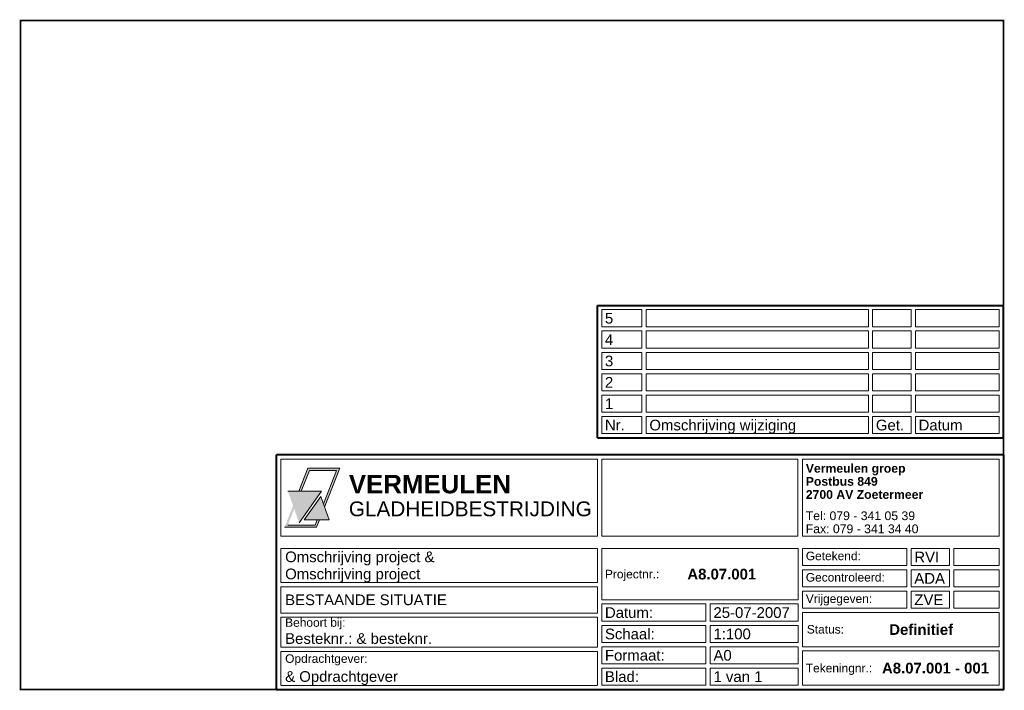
# Paper-space layout 'A4Land' of a CAD drawing. Header units: metres. Extents: x 5 to 284, y 5 to 195.
import ezdxf

# ---------------------------------------------------------------- set-up
doc = ezdxf.new("R2010")
doc.units = ezdxf.units.M
doc.layers.get('0').update_dxf_attribs({"lineweight": 0})
doc.layers.add('Kader', color=7, linetype='Continuous', lineweight=0)

# ---------------------------------------------------------------- blocks, each defined once
blk = doc.blocks.new('A$C7EC826B2')
h = blk.add_hatch(color=162)
h.paths.add_polyline_path([(11.47, -9.04), (1.99, -9.04), (5.15, -17.98)])
h.paths.add_polyline_path([(5.08, -9.04), (5.75, -9.04), (8.06, -3.16), (15.73, -3.16), (12.03, -12.66), (12.35, -13.56), (16.65, -2.54), (7.63, -2.54)])
h.paths.add_polyline_path([(1.06, -19.27), (10.12, -19.27), (10.92, -17.22), (10.25, -17.22), (9.69, -18.65), (1.98, -18.65), (3.77, -14.08), (3.45, -13.18)])
blk.add_hatch(color=30).paths.add_polyline_path([(6.61, -17.22), (13.65, -17.22), (11.28, -10.56)])
at = {"layer": 'Kader', "color": 162}
for p, q in [((5.08, -9.04), (7.63, -2.54)), ((7.63, -2.54), (16.65, -2.54)), ((12.35, -13.56), (16.65, -2.54)), ((5.75, -9.04), (8.06, -3.16)), ((8.06, -3.16), (15.73, -3.16)), ((12.03, -12.66), (15.73, -3.16)), ((1.99, -9.04), (11.47, -9.04)), ((11.47, -9.04), (5.15, -17.98)), ((1.07, -19.27), (10.12, -19.27)), ((1.98, -18.65), (9.69, -18.65)), ((9.69, -18.65), (10.25, -17.22)), ((10.12, -19.28), (10.92, -17.22))]:
    blk.add_line(p, q, dxfattribs=at)
at = {"layer": 'Kader', "color": 30}
for p, q in [((11.28, -10.56), (6.61, -17.22)), ((13.65, -17.22), (11.28, -10.56)), ((6.61, -17.22), (13.65, -17.22))]:
    blk.add_line(p, q, dxfattribs=at)
at = {"layer": 'Kader', "color": 162, "insert": (19.25, -4.44), "char_height": 5.2342, "width": 61.4748, "attachment_point": 1}
blk.add_mtext('{\\fArial|b1|i0|c0|p34;VERMEULEN}', dxfattribs=at)
at = {"layer": 'Kader', "color": 30, "insert": (19.25, -11.96), "char_height": 4.2, "width": 61.4748, "attachment_point": 1}
blk.add_mtext('{\\fArial|b0|i0|c0|p34;GLADHEIDBESTRIJDING}', dxfattribs=at)

psp = doc.layouts.new('A4Land')

# ---------------------------------------------------------------- linework, layer by layer
at = {"const_width": 0.5}
psp.add_lwpolyline([(5.23, 194.53), (283.53, 194.53), (283.53, 5.14), (5.23, 5.14)], close=True, dxfattribs=at)
at = {"layer": 'Kader', "lineweight": 40}
for p, q in [((168.58, 76.39), (168.58, 113.9)), ((168.58, 113.9), (283.53, 113.9)), ((283.53, 76.39), (283.53, 113.9)), ((168.58, 76.39), (283.53, 76.39)), ((77.73, 5.14), (77.73, 71.55)), ((283.53, 71.55), (77.73, 71.55)), ((283.53, 71.55), (283.53, 5.14)), ((77.73, 5.14), (283.53, 5.14))]:
    psp.add_line(p, q, dxfattribs=at)
at = {"layer": 'Kader'}
for p, q in [((169.79, 112.69), (169.79, 107.85)), ((169.79, 112.69), (181.16, 112.69)), ((181.16, 112.69), (181.16, 107.85)), ((182.37, 112.69), (182.37, 107.85)), ((182.37, 112.69), (245.29, 112.69)), ((245.29, 112.69), (245.29, 107.85)), ((246.5, 112.69), (257.39, 112.69)), ((246.5, 112.69), (246.5, 107.85)), ((257.39, 112.69), (257.39, 107.85)), ((258.6, 112.69), (282.32, 112.69)), ((258.6, 112.69), (258.6, 107.85)), ((258.6, 112.69), (258.6, 107.85)), ((282.32, 112.69), (282.32, 107.85)), ((169.79, 107.85), (181.16, 107.85)), ((169.79, 106.64), (169.79, 101.8)), ((169.79, 106.64), (181.16, 106.64)), ((181.16, 106.64), (181.16, 101.8)), ((182.37, 107.85), (245.29, 107.85)), ((182.37, 106.64), (182.37, 101.8)), ((182.37, 106.64), (245.29, 106.64)), ((245.29, 106.64), (245.29, 101.8)), ((257.39, 107.85), (246.5, 107.85)), ((246.5, 106.64), (257.39, 106.64)), ((246.5, 106.64), (246.5, 101.8)), ((257.39, 106.64), (257.39, 101.8)), ((258.6, 107.85), (282.32, 107.85)), ((258.6, 106.64), (282.32, 106.64)), ((258.6, 106.64), (258.6, 101.8)), ((258.6, 106.64), (258.6, 101.8)), ((282.32, 106.64), (282.32, 101.8)), ((169.79, 101.8), (181.16, 101.8)), ((169.79, 100.59), (169.79, 95.75)), ((169.79, 100.59), (181.16, 100.59)), ((181.16, 100.59), (181.16, 95.75)), ((182.37, 101.8), (245.29, 101.8)), ((182.37, 100.59), (182.37, 95.75)), ((182.37, 100.59), (245.29, 100.59)), ((245.29, 100.59), (245.29, 95.75)), ((257.39, 101.8), (246.5, 101.8)), ((246.5, 100.59), (257.39, 100.59)), ((246.5, 100.59), (246.5, 95.75)), ((257.39, 100.59), (257.39, 95.75)), ((258.6, 101.8), (282.32, 101.8)), ((258.6, 100.59), (282.32, 100.59)), ((258.6, 100.59), (258.6, 95.75)), ((258.6, 100.59), (258.6, 95.75)), ((282.32, 100.59), (282.32, 95.75)), ((169.79, 95.75), (181.16, 95.75)), ((182.37, 95.75), (245.29, 95.75)), ((257.39, 95.75), (246.5, 95.75)), ((258.6, 95.75), (282.32, 95.75)), ((169.79, 94.54), (169.79, 89.7)), ((169.79, 94.54), (181.16, 94.54)), ((181.16, 94.54), (181.16, 89.7)), ((182.37, 94.54), (182.37, 89.7)), ((182.37, 94.54), (245.29, 94.54)), ((245.29, 94.54), (245.29, 89.7)), ((246.5, 94.54), (257.39, 94.54)), ((246.5, 94.54), (246.5, 89.7)), ((257.39, 94.54), (257.39, 89.7)), ((258.6, 94.54), (282.32, 94.54)), ((258.6, 94.54), (258.6, 89.7)), ((258.6, 94.54), (258.6, 89.7)), ((282.32, 94.54), (282.32, 89.7)), ((169.79, 89.7), (181.16, 89.7)), ((182.37, 89.7), (245.29, 89.7)), ((257.39, 89.7), (246.5, 89.7)), ((258.6, 89.7), (282.32, 89.7)), ((169.79, 88.49), (169.79, 83.65)), ((169.79, 88.49), (181.16, 88.49)), ((181.16, 88.49), (181.16, 83.65)), ((182.37, 88.49), (182.37, 83.65)), ((182.37, 88.49), (245.29, 88.49)), ((245.29, 88.49), (245.29, 83.65)), ((246.5, 88.49), (257.39, 88.49)), ((246.5, 88.49), (246.5, 83.65)), ((257.39, 88.49), (257.39, 83.65)), ((258.6, 88.49), (282.32, 88.49)), ((258.6, 88.49), (258.6, 83.65)), ((258.6, 88.49), (258.6, 83.65)), ((282.32, 88.49), (282.32, 83.65)), ((169.79, 83.65), (181.16, 83.65)), ((182.37, 83.65), (245.29, 83.65)), ((257.39, 83.65), (246.5, 83.65)), ((258.6, 83.65), (282.32, 83.65)), ((169.79, 82.44), (169.79, 77.6)), ((169.79, 82.44), (181.16, 82.44)), ((181.16, 82.44), (181.16, 77.6)), ((182.37, 82.44), (182.37, 77.6)), ((182.37, 82.44), (245.29, 82.44)), ((245.29, 82.44), (245.29, 77.6)), ((246.5, 82.44), (257.39, 82.44)), ((246.5, 82.44), (246.5, 77.6)), ((257.39, 82.44), (257.39, 77.6)), ((258.6, 82.44), (282.32, 82.44)), ((258.6, 82.44), (258.6, 77.6)), ((258.6, 82.44), (258.6, 77.6)), ((282.32, 82.44), (282.32, 77.6)), ((169.79, 77.6), (181.16, 77.6)), ((182.37, 77.6), (245.29, 77.6)), ((257.39, 77.6), (246.5, 77.6)), ((258.6, 77.6), (282.32, 77.6)), ((78.94, 48.56), (78.94, 70.34)), ((168.58, 70.34), (78.94, 70.34)), ((168.58, 48.56), (168.58, 70.34)), ((225.35, 70.34), (169.79, 70.34)), ((169.79, 48.56), (169.79, 70.34)), ((225.35, 48.56), (225.35, 70.34)), ((282.32, 70.34), (226.66, 70.34)), ((226.66, 48.56), (226.66, 70.34)), ((282.32, 70.34), (282.32, 48.56)), ((168.58, 48.56), (78.94, 48.56)), ((225.35, 48.56), (169.79, 48.56)), ((282.32, 48.56), (226.66, 48.56)), ((78.94, 35.39), (78.94, 45.07)), ((168.58, 45.07), (78.94, 45.07)), ((168.58, 35.39), (168.58, 45.07)), ((169.79, 45.07), (169.79, 30.55)), ((169.79, 45.07), (225.45, 45.07)), ((225.45, 45.07), (225.45, 30.55)), ((226.66, 45.07), (226.66, 40.23)), ((226.66, 45.07), (256.18, 45.07)), ((256.18, 45.07), (256.18, 40.23)), ((257.39, 45.07), (268.28, 45.07)), ((257.39, 45.07), (257.39, 40.23)), ((268.28, 45.07), (268.28, 40.23)), ((269.49, 45.07), (282.32, 45.07)), ((269.49, 45.07), (269.49, 40.23)), ((282.32, 45.07), (282.32, 40.23)), ((226.66, 40.23), (256.18, 40.23)), ((257.39, 40.23), (268.28, 40.23)), ((269.49, 40.23), (282.32, 40.23)), ((226.66, 39.02), (226.66, 34.18)), ((226.66, 39.02), (256.18, 39.02)), ((256.18, 39.02), (256.18, 34.18)), ((257.39, 39.02), (268.28, 39.02)), ((257.39, 39.02), (257.39, 34.18)), ((268.28, 39.02), (268.28, 34.18)), ((269.49, 39.02), (282.32, 39.02)), ((269.49, 39.02), (269.49, 34.18)), ((282.32, 39.02), (282.32, 34.18)), ((168.58, 35.39), (78.94, 35.39)), ((78.94, 26.78), (78.94, 34.18)), ((168.58, 34.18), (78.94, 34.18)), ((168.58, 26.78), (168.58, 34.18)), ((226.66, 34.18), (256.18, 34.18)), ((257.39, 34.18), (268.28, 34.18)), ((269.49, 34.18), (282.32, 34.18)), ((226.66, 32.97), (226.66, 28.13)), ((226.66, 32.97), (256.18, 32.97)), ((256.18, 32.97), (256.18, 28.13)), ((257.39, 32.97), (268.28, 32.97)), ((257.39, 32.97), (257.39, 28.13)), ((268.28, 32.97), (268.28, 28.13)), ((269.49, 32.97), (282.32, 32.97)), ((269.49, 32.97), (269.49, 28.13)), ((282.32, 32.97), (282.32, 28.13)), ((169.79, 30.55), (225.45, 30.55)), ((169.79, 29.34), (169.79, 24.5)), ((169.79, 29.34), (199.31, 29.34)), ((199.31, 29.34), (199.31, 24.5)), ((200.52, 29.34), (225.45, 29.34)), ((200.52, 29.34), (200.52, 24.5)), ((225.45, 29.34), (225.45, 24.5)), ((226.66, 28.13), (256.18, 28.13)), ((257.39, 28.13), (268.28, 28.13)), ((269.49, 28.13), (282.32, 28.13)), ((168.58, 26.78), (78.94, 26.78)), ((78.94, 17.1), (78.94, 25.57)), ((168.58, 25.57), (78.94, 25.57)), ((168.58, 17.1), (168.58, 25.57)), ((226.66, 26.92), (226.66, 17.24)), ((226.66, 26.92), (282.32, 26.92)), ((282.32, 26.92), (282.32, 17.24)), ((169.79, 24.5), (199.31, 24.5)), ((169.79, 23.29), (169.79, 18.45)), ((169.79, 23.29), (199.31, 23.29)), ((199.31, 23.29), (199.31, 18.45)), ((200.52, 24.5), (225.45, 24.5)), ((200.52, 23.29), (225.45, 23.29)), ((200.52, 23.29), (200.52, 18.45)), ((225.45, 23.29), (225.45, 18.45)), ((168.58, 17.1), (78.94, 17.1)), ((169.79, 18.45), (199.31, 18.45)), ((169.79, 17.24), (169.79, 12.4)), ((169.79, 17.24), (199.31, 17.24)), ((199.31, 17.24), (199.31, 12.4)), ((200.52, 18.45), (225.45, 18.45)), ((200.52, 17.24), (225.45, 17.24)), ((200.52, 17.24), (200.52, 12.4)), ((225.45, 17.24), (225.45, 12.4)), ((226.66, 17.24), (282.32, 17.24)), ((78.94, 6.35), (78.94, 15.89)), ((168.58, 15.89), (78.94, 15.89)), ((168.58, 6.35), (168.58, 15.89)), ((226.66, 16.03), (226.66, 6.35)), ((226.66, 16.03), (282.32, 16.03)), ((282.32, 16.03), (282.32, 6.35)), ((169.79, 12.4), (199.31, 12.4)), ((169.79, 11.19), (169.79, 6.35)), ((169.79, 11.19), (199.31, 11.19)), ((199.31, 11.19), (199.31, 6.35)), ((200.52, 12.4), (225.45, 12.4)), ((200.52, 11.19), (225.45, 11.19)), ((200.52, 11.19), (200.52, 6.35)), ((225.45, 11.19), (225.45, 6.35)), ((168.58, 6.21), (78.94, 6.21)), ((169.79, 6.35), (199.31, 6.35)), ((200.52, 6.35), (225.45, 6.35)), ((226.66, 6.35), (282.32, 6.35))]:
    psp.add_line(p, q, dxfattribs=at)

# ---------------------------------------------------------------- block references
psp.add_blockref('A$C7EC826B2', (78.94, 70.34))

# ---------------------------------------------------------------- texts
at = {"layer": 'Kader', "attachment_point": 1}
for s, insert, char_height, width in [('{\\fArial|b0|i0|c0|p34;5}', (170.7, 111.76), 3.025, 10.4581), ('{\\fArial|b0|i0|c0|p34;4}', (170.7, 105.71), 3.025, 10.4581), ('{\\fArial|b0|i0|c0|p34;3}', (170.7, 99.66), 3.025, 10.4581), ('{\\fArial|b0|i0|c0|p34;2}', (170.7, 93.61), 3.025, 10.4581), ('{\\fArial|b0|i0|c0|p34;1}', (170.7, 87.56), 3.025, 10.4581), ('{\\fArial|b0|i0|c0|p34;Nr.}', (170.7, 81.51), 3.025, 10.4581), ('{\\fArial|b0|i0|c0|p34;Omschrijving wijziging}', (183.28, 81.51), 3.025, 62.0106), ('{\\fArial|b0|i0|c0|p34;Get.}', (247.41, 81.51), 3.025, 9.9825), ('{\\fArial|b0|i0|c0|p34;Datum}', (259.51, 81.51), 3.025, 24.0269), ('{\\fArial|b1|i0|c0|p34;Vermeulen groep}', (227.57, 68.99), 2.475, 52.6699), ('{\\fArial|b1|i0|c0|p34;Postbus 849}', (227.57, 65.29), 2.475, 52.6699), ('{\\fArial|b1|i0|c0|p34;2700 AV Zoetermeer}', (227.57, 61.58), 2.475, 52.6699), ('{\\fArial|b0|i0|c0|p34;Tel: 079 - 341 05 39}', (227.57, 55.56), 2.475, 52.6699), ('{\\fArial|b0|i0|c0|p34;Fax: 079 - 341 34 40}', (227.57, 51.86), 2.475, 52.6699), ('{\\fArial|b0|i0|c0|p34;Omschrijving project & }', (80.15, 44.2), 3.025, 74.4509), ('{\\fArial|b0|i0|c0|p34;Getekend:}', (227.57, 44.15), 2.42, 26.9649), ('{\\fArial|b0|i0|c0|p34;RVI}', (258.3, 44.15), 3.025, 9.9825), ('{\\fArial|b0|i0|c0|p34;Omschrijving project}', (80.15, 39.36), 3.025, 74.4509), ('{\\fArial|b0|i0|c0|p34;Projectnr.:}', (170.7, 39.01), 2.42, 26.9649), ('{\\fArial|b1|i0|c0|p34;A8.07.001}', (194.03, 39.31), 3.025, 29.7813), ('{\\fArial|b0|i0|c0|p34;Gecontroleerd:}', (227.57, 38.1), 2.42, 26.9649), ('{\\fArial|b0|i0|c0|p34;ADA}', (258.3, 38.1), 3.025, 9.9825), ('{\\fArial|b0|i0|c0|p34;BESTAANDE SITUATIE}', (80.15, 32.03), 3.025, 74.4509), ('{\\fArial|b0|i0|c0|p34;Vrijgegeven:}', (227.57, 32.05), 2.42, 26.9649), ('{\\fArial|b0|i0|c0|p34;ZVE}', (258.3, 32.05), 3.025, 9.9825), ('{\\fArial|b0|i0|c0|p34;Datum:}', (170.7, 28.42), 3.025, 26.9649), ('{\\fArial|b0|i0|c0|p34;25-07-2007}', (201.43, 28.42), 3.025, 24.0269), ('{\\fArial|b0|i0|c0|p34;Behoort bij: }', (80.15, 25.3), 2.42, 74.4509), ('{\\fArial|b0|i0|c0|p34;Schaal:}', (170.7, 22.37), 3.025, 26.9649), ('{\\fArial|b0|i0|c0|p34;1:100}', (201.43, 22.37), 3.025, 24.0269), ('{\\fArial|b0|i0|c0|p34;Status:}', (227.87, 23.38), 2.42, 26.9649), ('{\\fArial|b1|i0|c0|p34;Definitief}', (251.2, 23.61), 3.025, 29.7813), ('{\\fArial|b0|i0|c0|p34;Besteknr.: & besteknr. }', (80.15, 21.07), 3.025, 74.4509), ('{\\fArial|b0|i0|c0|p34;Opdrachtgever: }', (80.15, 15.09), 2.42, 74.4509), ('{\\fArial|b0|i0|c0|p34;Formaat:}', (170.7, 16.32), 3.025, 26.9649), ('{\\fArial|b0|i0|c0|p34;A0}', (201.43, 16.32), 3.025, 24.0269), ('{\\fArial|b0|i0|c0|p34;Tekeningnr.:}', (227.57, 12.39), 2.42, 26.9649), ('{\\fArial|b1|i0|c0|p34;A8.07.001 - 001}', (249.15, 12.69), 3.025, 31.534), ('{\\fArial|b0|i0|c0|p34;& Opdrachtgever}', (80.15, 10.32), 3.025, 74.4509), ('{\\fArial|b0|i0|c0|p34;Blad:}', (170.7, 10.27), 3.025, 26.9649), ('{\\fArial|b0|i0|c0|p34;1 van 1}', (201.43, 10.27), 3.025, 24.0269)]:
    psp.add_mtext(s, dxfattribs=dict(at, insert=insert, char_height=char_height, width=width))

doc.saveas('drawing.dxf')
